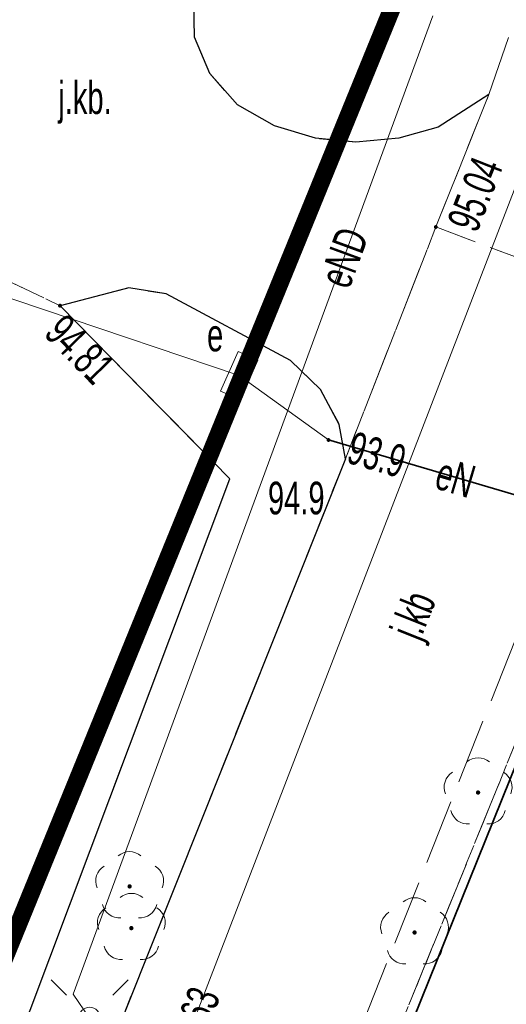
# Model space of a CAD drawing. Header units: metres. Extents: x 6539540 to 6543249, y 5894370 to 5895874.
# Tile 37 of 91: x 6541935 to 6541946, y 5895258 to 5895281. Entities that reach past the tile are written whole.
import ezdxf
from ezdxf.enums import TextEntityAlignment as Align

# ---------------------------------------------------------------- set-up
doc = ezdxf.new("R2010")
doc.units = ezdxf.units.M
for name, pattern in [('0.5_0.5', [1, 0.5, -0.5]), ('1.5_0.5', [2, 1.5, -0.5]), ('egkk-500', [2, 1.5, -0.5]), ('egug-500', [1, 0.5, -0.5])]:
    doc.linetypes.add(name, pattern=pattern)
for name, color, linetype in [('217-kontur klasyfikacyjny', 7, 'Continuous'), ('218-kontur użytku gruntowego', 7, 'Continuous'), ('219-działka ewidencyjna', 7, 'Continuous'), ('drzewo liściaste', 7, 'Continuous'), ('jezdnia', 7, 'Continuous'), ('jezdnia-Atr17', 7, 'Continuous'), ('krawężnik', 7, 'Continuous'), ('latarnia', 7, 'Continuous'), ('obudowa ochronna przewodu', 7, 'Continuous'), ('ogrodzenie trwałe', 7, 'Continuous'), ('pikieta naturalna', 7, 'Continuous'), ('pikieta naturalna-Atr2', 7, 'Continuous'), ('pikieta sztuczna', 7, 'Continuous'), ('pikieta sztuczna-Atr2', 7, 'Continuous'), ('przewód elektroenergetyczny podziemny', 7, 'Continuous'), ('przewód elektroenergetyczny podziemny-Atr1', 7, 'Continuous'), ('przewód gazowy', 7, 'Continuous'), ('przewód gazowy-Atr1', 7, 'Continuous'), ('rzędna', 7, 'Continuous'), ('rzędna-Atr2', 7, 'Continuous'), ('szafa elektroenergetyczna lub kontener', 7, 'Continuous'), ('szafa elektroenergetyczna lub kontener-Atr17', 7, 'Continuous')]:
    doc.layers.add(name, color=color, linetype=linetype)
doc.linetypes.add('902-500', pattern='A,3.75,0,[1,ksztalty.shx,S=0.5,R=0,X=0,Y=0],3.75', length=7.5)

# ---------------------------------------------------------------- blocks, each defined once
blk = doc.blocks.new('PW01')
at = {"linetype": 'Continuous', "lineweight": 13}
h = blk.add_hatch(color=0, dxfattribs=at)
edge = h.paths.add_edge_path()
edge.add_arc((0, 0), 0.045, 0, 360)
blk = doc.blocks.new('SM01')
at = {"color": 0, "linetype": 'Continuous', "lineweight": 13}
for p, q in [((-0.53, 0.531), (-0.883, 0.884)), ((0.531, 0.531), (0.884, 0.884)), ((-0.53, -0.53), (-0.883, -0.883)), ((0.531, -0.53), (0.884, -0.883))]:
    blk.add_line(p, q, dxfattribs=at)
blk.add_circle((0, 0), 0.25, dxfattribs=at)
blk = doc.blocks.new('US18')
at = {"color": 0, "linetype": 'Continuous', "lineweight": 13}
for p, q in [((-0.5, -0.25), (-0.5, 0.25)), ((-0.5, 0.25), (0.5, 0.25)), ((0.5, -0.25), (0.5, 0.25)), ((-0.5, -0.25), (0.5, -0.25))]:
    blk.add_line(p, q, dxfattribs=at)
blk = doc.blocks.new('OP021')
at = {"linetype": 'Continuous', "lineweight": 13}
h = blk.add_hatch(color=0, dxfattribs=at)
edge = h.paths.add_edge_path()
edge.add_arc((0, 0), 0.05, 0, 360)
at = {"color": 0, "linetype": 'Continuous', "lineweight": 13}
for centre, start, end in [((0, 0.4), 49.272, 130.728), ((-0.38, 0.124), 121.308, 202.548), ((0.38, 0.124), 337.452, 58.692), ((-0.235, -0.324), 193.221, 274.871), ((0.235, -0.324), 265.129, 346.779)]:
    blk.add_arc(centre, 0.4, start, end, dxfattribs=at)

msp = doc.modelspace()

# ---------------------------------------------------------------- linework, layer by layer
at = {"layer": '217-kontur klasyfikacyjny', "color": 92, "linetype": 'egkk-500', "lineweight": 18, "flags": 128}
msp.add_lwpolyline([(6541953.79, 5895281.76), (6541935.31, 5895236.33)], dxfattribs=at)
at = {"layer": '218-kontur użytku gruntowego', "color": 3, "linetype": 'egug-500', "lineweight": 18, "flags": 128}
for points in [[(6541929.23, 5895245.33), (6541944.66, 5895283.19)], [(6541944.66, 5895283.19), (6541929.23, 5895245.33)], [(6541935.31, 5895236.33), (6541953.79, 5895281.76)], [(6541953.79, 5895281.76), (6541935.31, 5895236.33)]]:
    msp.add_lwpolyline(points, dxfattribs=at)
at = {"layer": '219-działka ewidencyjna', "color": 84, "linetype": '0.5_0.5', "lineweight": 18, "const_width": 0.4, "flags": 128}
msp.add_lwpolyline([(6541944.66, 5895283.19), (6541929.23, 5895245.33)], dxfattribs=at)
at = {"layer": 'jezdnia', "color": 7, "linetype": '1.5_0.5', "lineweight": 18, "flags": 128}
for points in [[(6541949.73, 5895289.84), (6541946.02, 5895279.08), (6541944.8, 5895276.03), (6541949.67, 5895274.2), (6541955.19, 5895288.28)], [(6541933.29, 5895231.48), (6541937.02, 5895242.32), (6541940.41, 5895250.88), (6541949.67, 5895274.2), (6541944.8, 5895276.03), (6541942.72, 5895270.7), (6541934.92, 5895251.13), (6541931.56, 5895242.55), (6541928.01, 5895234.02), (6541927.82, 5895233.61), (6541924.79, 5895225.23), (6541920.25, 5895214.33), (6541915.58, 5895204.67), (6541911.42, 5895196.61), (6541909.1, 5895192.79), (6541912.72, 5895189.02), (6541916.38, 5895195.12), (6541920.5, 5895202.81), (6541925.11, 5895212.5)]]:
    msp.add_lwpolyline(points, close=True, dxfattribs=at)
for points in [[(6541932.63, 5895275.91), (6541936.16, 5895274.22), (6541937.74, 5895274.63), (6541938.6, 5895274.49), (6541941.46, 5895272.96), (6541942.15, 5895272.29), (6541942.58, 5895271.49), (6541942.72, 5895270.7), (6541944.8, 5895276.03), (6541946.02, 5895279.08), (6541944.85, 5895278.33), (6541943.95, 5895278.07), (6541942.96, 5895277.98), (6541942.03, 5895278.07), (6541941.09, 5895278.36), (6541940.24, 5895278.84), (6541939.6, 5895279.56), (6541939.25, 5895280.4), (6541939.23, 5895281.63), (6541939.69, 5895283.68), (6541929.512, 5895285.49)], [(6541923.97, 5895253.46), (6541928.97, 5895254.71), (6541932.71, 5895250.67), (6541940.06, 5895270.24), (6541936.16, 5895274.22), (6541932.63, 5895275.91), (6541927.02, 5895275.79), (6541921.734, 5895261.843)]]:
    msp.add_lwpolyline(points, dxfattribs=at)
at = {"layer": 'krawężnik', "color": 7, "linetype": 'Continuous', "lineweight": 25, "flags": 128}
for points in [[(6541946.02, 5895279.08), (6541944.85, 5895278.33), (6541943.95, 5895278.07), (6541942.96, 5895277.98), (6541942.03, 5895278.07), (6541941.09, 5895278.36), (6541940.24, 5895278.84), (6541939.6, 5895279.56), (6541939.25, 5895280.4), (6541939.23, 5895281.63), (6541939.69, 5895283.68), (6541929.512, 5895285.49)], [(6541942.72, 5895270.7), (6541942.58, 5895271.49), (6541942.15, 5895272.29), (6541941.46, 5895272.96), (6541938.6, 5895274.49), (6541937.74, 5895274.63), (6541936.16, 5895274.22), (6541940.06, 5895270.24)], [(6541942.72, 5895270.7), (6541934.92, 5895251.13), (6541933.88, 5895250.19), (6541932.94, 5895249.82), (6541932.03, 5895249.84), (6541931.12, 5895250.18), (6541930.38, 5895250.75), (6541929.78, 5895251.56), (6541929.32, 5895252.39), (6541928.99, 5895253.31), (6541928.97, 5895254.71), (6541932.71, 5895250.67), (6541940.06, 5895270.24)]]:
    msp.add_lwpolyline(points, dxfattribs=at)
at = {"layer": 'obudowa ochronna przewodu', "color": 1, "linetype": 'Continuous', "lineweight": 35, "flags": 128}
msp.add_lwpolyline([(6541942.33, 5895271.13), (6541949.32, 5895269.07)], dxfattribs=at)
at = {"layer": 'ogrodzenie trwałe', "color": 7, "linetype": '902-500', "lineweight": 35, "flags": 128}
msp.add_lwpolyline([(6541950.75, 5895273.86), (6541941.69, 5895251.37)], dxfattribs=at)
at = {"layer": 'przewód elektroenergetyczny podziemny', "color": 1, "linetype": 'Continuous', "lineweight": 18, "flags": 128}
for points in [[(6541944.73, 5895280.89), (6541936.46, 5895258.38), (6541936.84, 5895257.83)], [(6541926.774, 5895277.166), (6541940.28, 5895272.61)], [(6541956.81, 5895267.73), (6541955.98, 5895266.92), (6541953.5, 5895267.98), (6541949.32, 5895269.07), (6541942.33, 5895271.13), (6541940.28, 5895272.61)], [(6541940.28, 5895272.61), (6541942.33, 5895271.13), (6541949.32, 5895269.07), (6541953.5, 5895267.98), (6541955.98, 5895266.92), (6541955.63, 5895265.93)]]:
    msp.add_lwpolyline(points, dxfattribs=at)
at = {"layer": 'przewód gazowy', "color": 52, "linetype": 'Continuous', "lineweight": 18, "flags": 128}
msp.add_lwpolyline([(6541865.812, 5895154.857), (6541880.72, 5895158.13), (6541887.97, 5895163.68), (6541897.75, 5895173.67), (6541904.11, 5895182.14), (6541911.1, 5895193.03), (6541916.86, 5895203.24), (6541923.46, 5895217.78), (6541936.92, 5895251.76), (6541948.9, 5895282.85), (6541941.32, 5895289.4), (6541940.97, 5895290.83)], dxfattribs=at)

# ---------------------------------------------------------------- block references
at = {"layer": 'drzewo liściaste', "color": 94, "linetype": 'Continuous', "lineweight": 18}
for p in [(6541945.77, 5895263.02), (6541937.76, 5895260.86), (6541937.8, 5895259.9), (6541944.31, 5895259.8)]:
    msp.add_blockref('OP021', p, dxfattribs=at)
at = {"layer": 'latarnia', "color": 7, "linetype": 'Continuous', "lineweight": 18}
msp.add_blockref('SM01', (6541936.84, 5895257.83), dxfattribs=at)
at = {"layer": 'pikieta naturalna', "color": 7, "linetype": 'Continuous', "lineweight": 13}
msp.add_blockref('PW01', (6541942.33, 5895271.13), dxfattribs=at)
at = {"layer": 'pikieta sztuczna', "color": 7, "linetype": 'Continuous', "lineweight": 13}
for p in [(6541944.8, 5895276.03), (6541936.16, 5895274.22)]:
    msp.add_blockref('PW01', p, dxfattribs=at)
at = {"layer": 'rzędna', "color": 1, "linetype": 'Continuous', "lineweight": 35}
msp.add_blockref('PW01', (6541942.33, 5895271.13), dxfattribs=at)
at = {"layer": 'szafa elektroenergetyczna lub kontener', "color": 1, "linetype": 'Continuous', "lineweight": 18, "rotation": 66.271}
msp.add_blockref('US18', (6541940.28, 5895272.61), dxfattribs=at)

# ---------------------------------------------------------------- texts
at = {"layer": 'jezdnia-Atr17', "color": 7, "width": 0.667}
msp.add_text('j.kb.', height=0.75, dxfattribs=at).set_placement((6541936.12, 5895278.63))
msp.add_text('j.kb.', height=0.75, dxfattribs=at).set_placement((6541936.12, 5895278.63))
msp.add_text('j.kb', height=0.75, rotation=68.269, dxfattribs=at).set_placement((6541944.43, 5895266.48))
at = {"layer": 'pikieta naturalna-Atr2', "color": 7, "width": 0.667}
msp.add_text('94.9', height=0.75, dxfattribs=at).set_placement((6541940.94, 5895269.42, 94.9))
at = {"layer": 'pikieta sztuczna-Atr2', "color": 7, "width": 0.667}
msp.add_text('95.04', height=0.75, rotation=68.506, dxfattribs=at).set_placement((6541945.74, 5895275.87, 95.04))
msp.add_text('94.81', height=0.75, rotation=314.418, dxfattribs=at).set_placement((6541936.3, 5895274.08, 94.81), align=Align.TOP_LEFT)
at = {"layer": 'przewód elektroenergetyczny podziemny-Atr1', "color": 1, "width": 0.667}
for s, rotation, p in [('eND', 69.827, (6541942.45, 5895274.7)), ('eN', -16.42, (6541944.84, 5895270.39))]:
    msp.add_text(s, height=0.75, rotation=rotation, dxfattribs=at).set_placement(p, align=Align.MIDDLE_LEFT)
at = {"layer": 'przewód gazowy-Atr1', "color": 40, "width": 0.667}
msp.add_text('gnA63', height=0.75, rotation=68.927, dxfattribs=at).set_placement((6541938.81, 5895256.67), align=Align.MIDDLE_LEFT)
at = {"layer": 'rzędna-Atr2', "color": 1, "width": 0.667}
msp.add_text('93.9', height=0.75, rotation=343.579, dxfattribs=at).set_placement((6541942.82, 5895270.98), align=Align.MIDDLE_LEFT)
at = {"layer": 'szafa elektroenergetyczna lub kontener-Atr17', "color": 1, "width": 0.667}
msp.add_text('e', height=0.75, dxfattribs=at).set_placement((6541939.54, 5895273.17))

doc.saveas('drawing.dxf')
